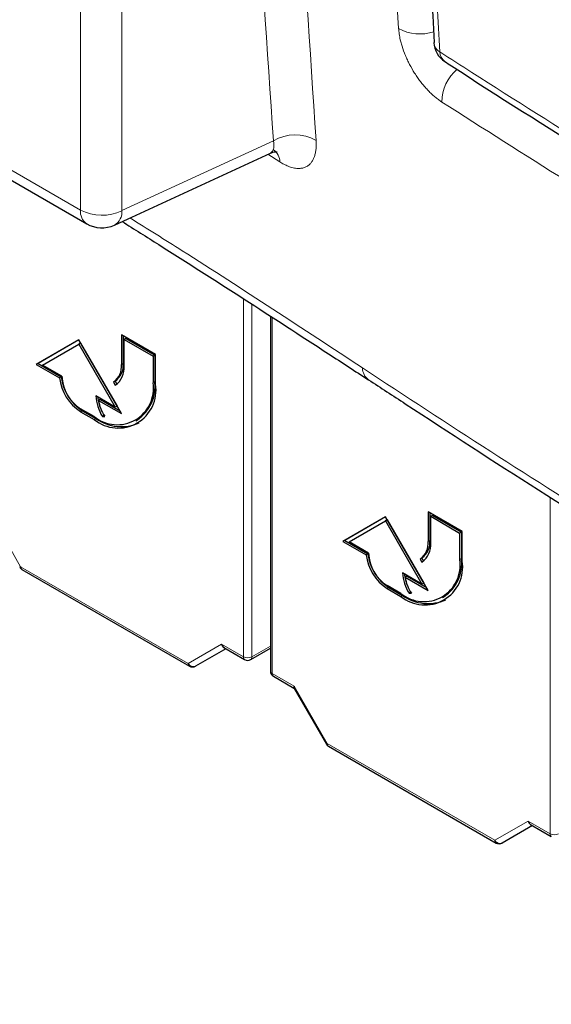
# Paper-space layout 'Blatt2' of a CAD drawing. Header units: millimetres. Extents: x 5 to 418, y 2 to 292.
# Tile 4 of 61: x 105 to 116, y 108 to 128. Entities that reach past the tile are written whole.
import ezdxf

# ---------------------------------------------------------------- set-up
doc = ezdxf.new("R2010")
doc.units = ezdxf.units.MM

psp = doc.layouts.new('Blatt2')

# ---------------------------------------------------------------- linework, layer by layer
at = {"color": 7, "linetype": 'Continuous', "lineweight": 18}
for p, q in [((106.456, 124.008), (106.456, 166.63)), ((107.316, 166.617), (107.316, 123.995)), ((78.354, 140.23), (106.456, 124.008)), ((107.316, 123.995), (110.459, 125.448)), ((110.594, 125.009), (110.344, 125.168)), ((109.837, 114.729), (109.837, 122.16)), ((110.012, 122.047), (110.012, 114.728)), ((110.435, 121.775), (110.435, 114.383)), ((107.343, 120.821), (107.307, 120.8)), ((107.997, 120.443), (107.961, 120.423)), ((106.494, 119.841), (106.459, 119.82)), ((106.777, 119.678), (106.742, 119.657)), ((116.201, 111.055), (116.201, 118.047)), ((104.525, 117.795), (105.214, 116.601)), ((113.707, 117.147), (113.671, 117.127)), ((114.361, 116.769), (114.325, 116.749)), ((105.214, 116.601), (108.693, 114.593)), ((112.858, 116.167), (112.823, 116.147)), ((113.141, 116.004), (113.105, 115.983)), ((108.693, 114.593), (109.382, 114.991)), ((109.382, 114.991), (109.837, 114.729)), ((110.012, 114.728), (110.398, 114.95)), ((110.435, 114.383), (110.889, 114.121)), ((110.889, 114.121), (111.578, 112.927)), ((111.578, 112.927), (115.057, 110.919)), ((115.057, 110.919), (115.746, 111.317)), ((115.746, 111.317), (116.201, 111.055))]:
    psp.add_line(p, q, dxfattribs=at)
at = {"color": 7, "linetype": 'Continuous', "lineweight": 25}
for p, q in [((78.484, 139.944), (106.585, 123.722)), ((113.788, 127.49), (113.788, 127.484)), ((107.16, 123.696), (110.396, 125.192)), ((110.398, 121.798), (110.398, 114.434)), ((106.423, 121.311), (105.539, 120.8)), ((106.423, 121.311), (105.575, 120.821)), ((107.307, 119.78), (106.423, 121.311)), ((108.014, 121.005), (107.307, 121.413)), ((107.307, 121.413), (107.307, 120.8)), ((107.343, 121.392), (107.343, 120.821)), ((107.396, 121.341), (107.36, 121.321)), ((107.36, 120.77), (107.36, 121.321)), ((107.36, 121.321), (107.961, 120.974)), ((107.396, 121.341), (107.997, 120.994)), ((105.667, 120.788), (106.423, 121.224)), ((106.459, 121.244), (106.423, 121.224)), ((106.423, 121.224), (107.179, 119.915)), ((106.459, 121.244), (107.215, 119.935)), ((107.997, 120.994), (107.961, 120.974)), ((107.961, 120.974), (107.961, 120.423)), ((107.997, 120.994), (107.997, 120.443)), ((108.014, 120.392), (108.014, 121.005)), ((105.575, 120.821), (105.539, 120.8)), ((105.539, 120.8), (106.02, 120.523)), ((105.575, 120.821), (106.055, 120.543)), ((106.07, 120.555), (105.667, 120.788)), ((106.055, 120.543), (106.02, 120.523)), ((107.177, 120.455), (107.142, 120.434)), ((107.177, 120.455), (107.213, 120.392)), ((107.142, 120.434), (107.179, 120.369)), ((107.179, 119.915), (106.777, 120.147)), ((106.865, 120.076), (106.83, 120.055)), ((106.83, 120.055), (107.307, 119.78)), ((106.865, 120.076), (107.272, 119.841)), ((106.742, 119.718), (106.459, 119.882)), ((106.494, 119.841), (106.777, 119.678)), ((107.215, 119.935), (107.179, 119.915)), ((106.459, 119.82), (106.742, 119.657)), ((106.946, 119.743), (106.911, 119.723)), ((106.911, 119.723), (106.958, 119.723)), ((107.604, 119.633), (107.639, 119.653)), ((112.787, 117.637), (111.903, 117.126)), ((112.787, 117.637), (111.939, 117.147)), ((113.671, 116.106), (112.787, 117.637)), ((114.378, 117.331), (113.671, 117.739)), ((113.671, 117.739), (113.671, 117.127)), ((113.707, 117.719), (113.707, 117.147)), ((113.76, 117.667), (113.724, 117.647)), ((113.724, 117.096), (113.724, 117.647)), ((113.724, 117.647), (114.325, 117.3)), ((113.76, 117.667), (114.361, 117.321)), ((112.031, 117.114), (112.787, 117.55)), ((112.823, 117.571), (112.787, 117.55)), ((112.787, 117.55), (113.543, 116.241)), ((112.823, 117.571), (113.579, 116.261)), ((114.361, 117.321), (114.325, 117.3)), ((114.325, 117.3), (114.325, 116.749)), ((114.361, 117.321), (114.361, 116.769)), ((114.378, 116.718), (114.378, 117.331)), ((111.939, 117.147), (111.903, 117.126)), ((111.903, 117.126), (112.384, 116.849)), ((111.939, 117.147), (112.419, 116.869)), ((112.434, 116.881), (112.031, 117.114)), ((112.419, 116.869), (112.384, 116.849)), ((113.541, 116.781), (113.505, 116.76)), ((113.541, 116.781), (113.577, 116.718)), ((113.505, 116.76), (113.543, 116.695)), ((105.24, 116.543), (108.719, 114.535)), ((113.543, 116.241), (113.141, 116.473)), ((113.229, 116.402), (113.194, 116.382)), ((113.194, 116.382), (113.671, 116.106)), ((113.229, 116.402), (113.636, 116.167)), ((113.105, 116.045), (112.823, 116.208)), ((112.858, 116.167), (113.141, 116.004)), ((113.579, 116.261), (113.543, 116.241)), ((112.823, 116.147), (113.105, 115.983)), ((113.31, 116.069), (113.275, 116.049)), ((113.275, 116.049), (113.322, 116.049)), ((113.968, 115.959), (114.003, 115.98)), ((109.471, 114.897), (108.845, 114.536)), ((109.434, 114.919), (109.863, 114.671)), ((109.988, 114.671), (110.398, 114.908)), ((110.46, 114.326), (110.886, 114.081)), ((110.884, 114.084), (111.559, 112.915)), ((111.604, 112.87), (115.083, 110.862)), ((115.798, 111.245), (116.227, 110.997)), ((115.835, 111.224), (115.209, 110.862))]:
    psp.add_line(p, q, dxfattribs=at)
at = {"color": 7, "linetype": 'Continuous', "lineweight": 18}
for centre, radius, start, end in [((113.496, 128.57), 0.906, 241.0565, 288.7725), ((114.037, 127.512), 0.251, 186.5592, 240.6653), ((114.162, 127.292), 0.247, 179.6975, 234.3198), ((114.87, 126.242), 0.915, 130.7467, 179.4272), ((110.909, 124.672), 0.897, 60.8455, 120.1588), ((110.287, 125.006), 0.307, 0.4456, 55.0174), ((106.764, 123.975), 0.31, 173.888, 234.7998), ((106.899, 124.868), 0.968, 242.7384, 295.5295), ((107.003, 123.968), 0.314, 299.9621, 4.9775), ((112.614, 120.732), 0.306, 180.7774, 233.9633), ((119.423, 91.979), 28.427, 119.9888, 120.0351), ((105.277, 116.595), 0.0628, 174.3177, 234.3701), ((109.899, 114.722), 0.0628, 174.3177, 234.3701), ((109.925, 114.9), 0.193, 242.6565, 296.7662), ((109.953, 114.72), 0.0595, 305.5752, 7.7049), ((108.797, 114.641), 0.115, 204.6715, 294.7694), ((108.755, 114.586), 0.0628, 174.3177, 234.3701), ((110.459, 114.44), 0.0617, 185.0787, 246.2415), ((110.497, 114.377), 0.0628, 174.3177, 234.3701), ((125.787, 88.305), 28.427, 119.9888, 120.0351), ((111.641, 112.921), 0.0628, 174.3177, 234.3701), ((116.263, 111.048), 0.0628, 174.3177, 234.3701), ((116.289, 111.226), 0.193, 242.6565, 296.7662), ((115.161, 110.967), 0.115, 204.6715, 294.7694), ((115.119, 110.913), 0.0628, 174.3177, 234.3701)]:
    psp.add_arc(centre, radius, start, end, dxfattribs=at)
at = {"color": 7, "linetype": 'Continuous', "lineweight": 25}
for centre, radius, start, end in [((114.287, 127.512), 0.5, 183.291, 237.1402), ((106.898, 124.263), 0.625, 240.0027, 294.8105), ((106.907, 120.761), 0.402, 305.698, 5.6204), ((106.942, 120.781), 0.402, 305.698, 5.6204), ((106.922, 120.727), 0.44, 305.698, 5.6204), ((106.987, 120.639), 0.974, 186.8334, 237.1491), ((107.022, 120.659), 0.974, 186.8334, 237.1491), ((106.914, 120.594), 0.845, 182.6055, 237.3945), ((107.218, 120.302), 0.753, 230.7967, 9.214), ((107.238, 120.266), 0.786, 230.7967, 9.214), ((107.176, 120.339), 0.827, 304.0564, 7.2558), ((107.611, 120.178), 0.835, 182.1237, 213.0088), ((107.599, 120.193), 0.788, 184.9132, 203.6317), ((107.609, 120.167), 0.787, 188.133, 214.2787), ((107.304, 120.414), 0.905, 234.3824, 294.3071), ((113.271, 117.087), 0.402, 305.698, 5.6204), ((113.306, 117.108), 0.402, 305.698, 5.6204), ((113.286, 117.053), 0.44, 305.698, 5.6204), ((113.351, 116.965), 0.974, 186.8334, 237.1491), ((113.386, 116.985), 0.974, 186.8334, 237.1491), ((113.278, 116.92), 0.845, 182.6055, 237.3945), ((113.54, 116.665), 0.827, 304.0564, 7.2558), ((105.303, 116.652), 0.125, 210, 240.0027), ((113.582, 116.628), 0.753, 230.7967, 9.214), ((113.602, 116.592), 0.786, 230.7967, 9.214), ((113.975, 116.504), 0.835, 182.1237, 213.0088), ((113.963, 116.519), 0.788, 184.9133, 203.6323), ((113.973, 116.493), 0.787, 188.133, 214.2787), ((113.668, 116.74), 0.905, 234.3824, 294.3071), ((108.781, 114.644), 0.125, 240.0027, 300.0054), ((109.925, 114.78), 0.125, 240.0027, 299.9975), ((110.523, 114.434), 0.125, 180, 240.0027), ((111.667, 112.978), 0.125, 210, 240.0027), ((115.145, 110.97), 0.125, 240.0027, 300.0054)]:
    psp.add_arc(centre, radius, start, end, dxfattribs=at)
for centre, major_axis, ratio, start_param, end_param in [((109.471, 115.042), (0, 0.133), 0.717434, 1.963397, 2.748877), ((110.977, 114.172), (0.0912, 0.0912), 0.317888, 2.441094, 3.056612), ((115.835, 111.368), (0, 0.133), 0.717434, 1.963397, 2.748877)]:
    psp.add_ellipse(centre, major_axis=major_axis, ratio=ratio, start_param=start_param, end_param=end_param, dxfattribs=at)
at = {"color": 7, "linetype": 'Continuous', "lineweight": 18}
for points, knots in [([(110.459, 125.448), (110.202, 129.273), (109.758, 135.902), (109.306, 145.421), (109.123, 151.121), (109.031, 153.961)], [0, 0, 0, 0, 0.406337, 0.704191, 1, 1, 1, 1]), ([(109.92, 153.945), (110.011, 151.108), (110.194, 145.413), (110.645, 135.901), (111.09, 129.278), (111.346, 125.455)], [0, 0, 0, 0, 0.295808, 0.593663, 1, 1, 1, 1]), ([(113.058, 127.778), (112.981, 128.995), (112.728, 133.018), (112.371, 139.893), (112.084, 146.965), (111.96, 151.219), (111.919, 152.611)], [0, 0, 0, 0, 0.148542, 0.49104, 0.833505, 1, 1, 1, 1]), ([(112.93, 151.922), (112.936, 151.654), (112.967, 150.313), (113.115, 144.695), (113.404, 136.729), (113.773, 129.911), (113.914, 127.293)], [0, 0, 0, 0, 0.032288, 0.161438, 0.678067, 1, 1, 1, 1]), ([(113.058, 127.778), (113.06, 127.759), (113.064, 127.704), (113.076, 127.626), (113.094, 127.537), (113.123, 127.425), (113.165, 127.299), (113.218, 127.173), (113.276, 127.047), (113.344, 126.923), (113.419, 126.805), (113.479, 126.719), (113.541, 126.637), (113.607, 126.559), (113.675, 126.485), (113.743, 126.418), (113.813, 126.356), (113.883, 126.299), (113.931, 126.267), (113.955, 126.251)], [0, 0, 0, 0, 0.03529, 0.106394, 0.142241, 0.194847, 0.301845, 0.356366, 0.409002, 0.516064, 0.570617, 0.623331, 0.67641, 0.730645, 0.785278, 0.83801, 0.891108, 0.945355, 1, 1, 1, 1]), ([(113.914, 127.293), (114.136, 127.151), (115.245, 126.436), (117.266, 125.162), (120.007, 123.485), (122.797, 121.831), (125.634, 120.2), (128.507, 118.599), (131.412, 117.026), (133.377, 116.002), (134.36, 115.491)], [0, 0, 0, 0, 0.034565, 0.172831, 0.311096, 0.449399, 0.587812, 0.726262, 0.863113, 1, 1, 1, 1]), ([(134.779, 114.279), (132.958, 115.223), (129.315, 117.113), (124.115, 120.027), (118.968, 123.06), (115.673, 125.157), (113.955, 126.251)], [0, 0, 0, 0, 0.2499135, 0.5000434, 0.7393764, 1, 1, 1, 1]), ([(110.459, 125.448), (110.461, 125.435), (110.466, 125.409), (110.469, 125.373), (110.47, 125.339), (110.468, 125.308), (110.463, 125.28), (110.455, 125.255), (110.444, 125.233), (110.426, 125.209), (110.408, 125.199), (110.396, 125.192)], [0, 0, 0, 0, 0.100312, 0.201286, 0.304347, 0.408128, 0.508083, 0.608704, 0.711443, 0.814922, 1, 1, 1, 1]), ([(110.594, 125.009), (110.608, 125), (110.651, 124.972), (110.708, 124.942), (110.768, 124.916), (110.835, 124.892), (110.92, 124.872), (111.009, 124.869), (111.086, 124.883), (111.151, 124.911), (111.198, 124.945), (111.238, 124.985), (111.27, 125.029), (111.301, 125.089), (111.32, 125.146), (111.335, 125.208), (111.346, 125.276), (111.35, 125.363), (111.347, 125.425), (111.346, 125.455)], [0, 0, 0, 0, 0.033078, 0.099486, 0.132841, 0.17612, 0.262448, 0.348286, 0.41919, 0.49151, 0.565278, 0.597838, 0.661878, 0.723313, 0.782713, 0.814913, 0.878493, 0.940042, 1, 1, 1, 1]), ([(107.482, 123.844), (107.844, 123.618), (109.481, 122.593), (111.071, 121.545), (112.308, 120.728)], [0, 0, 0, 0, 0.221111, 1, 1, 1, 1]), ([(112.308, 120.728), (113.192, 120.148), (114.959, 118.988), (117.672, 117.277), (120.43, 115.589), (123.048, 114.037), (125.514, 112.616), (128.137, 111.144), (131.117, 109.516), (133.367, 108.343), (134.492, 107.756)], [0, 0, 0, 0, 0.127165, 0.254363, 0.38166, 0.508991, 0.610707, 0.71244, 0.856196, 1, 1, 1, 1])]:
    psp.add_open_spline(points, degree=3, knots=knots, dxfattribs=at)
at = {"color": 7, "linetype": 'Continuous', "lineweight": 25}
for points, knots in [([(112.81, 152.118), (112.82, 151.608), (112.872, 148.999), (113.019, 144.324), (113.253, 138.095), (113.511, 132.482), (113.712, 128.961), (113.797, 127.49)], [0, 0, 0, 0, 0.061225, 0.313593, 0.566097, 0.818699, 1, 1, 1, 1]), ([(114.019, 127.094), (114.065, 127.063), (115.079, 126.397), (117.113, 125.122), (120.124, 123.271), (123.195, 121.456), (126.313, 119.671), (129.486, 117.918), (132.204, 116.458), (133.885, 115.594), (134.47, 115.293)], [0, 0, 0, 0, 0.007316, 0.159791, 0.31208, 0.464128, 0.615833, 0.767297, 0.919011, 1, 1, 1, 1]), ([(110.397, 125.188), (110.432, 125.202), (110.498, 125.229), (110.55, 125.213), (110.539, 125.217), (110.538, 125.218)], [0, 0, 0, 0, 0.509259, 0.9623937, 1, 1, 1, 1]), ([(107.319, 123.769), (107.574, 123.609), (109.02, 122.702), (110.714, 121.603), (112.156, 120.662), (112.432, 120.482)], [0, 0, 0, 0, 0.1475515, 0.8370523, 1, 1, 1, 1]), ([(112.434, 120.484), (112.688, 120.317), (113.856, 119.552), (115.949, 118.192), (118.833, 116.393), (121.835, 114.579), (124.962, 112.755), (128.145, 110.963), (131.358, 109.212), (133.539, 108.075), (134.62, 107.512)], [0, 0, 0, 0, 0.036629, 0.168066, 0.299297, 0.439998, 0.58067, 0.721289, 0.861869, 1, 1, 1, 1])]:
    psp.add_open_spline(points, degree=3, knots=knots, dxfattribs=at)

doc.saveas('drawing.dxf')
